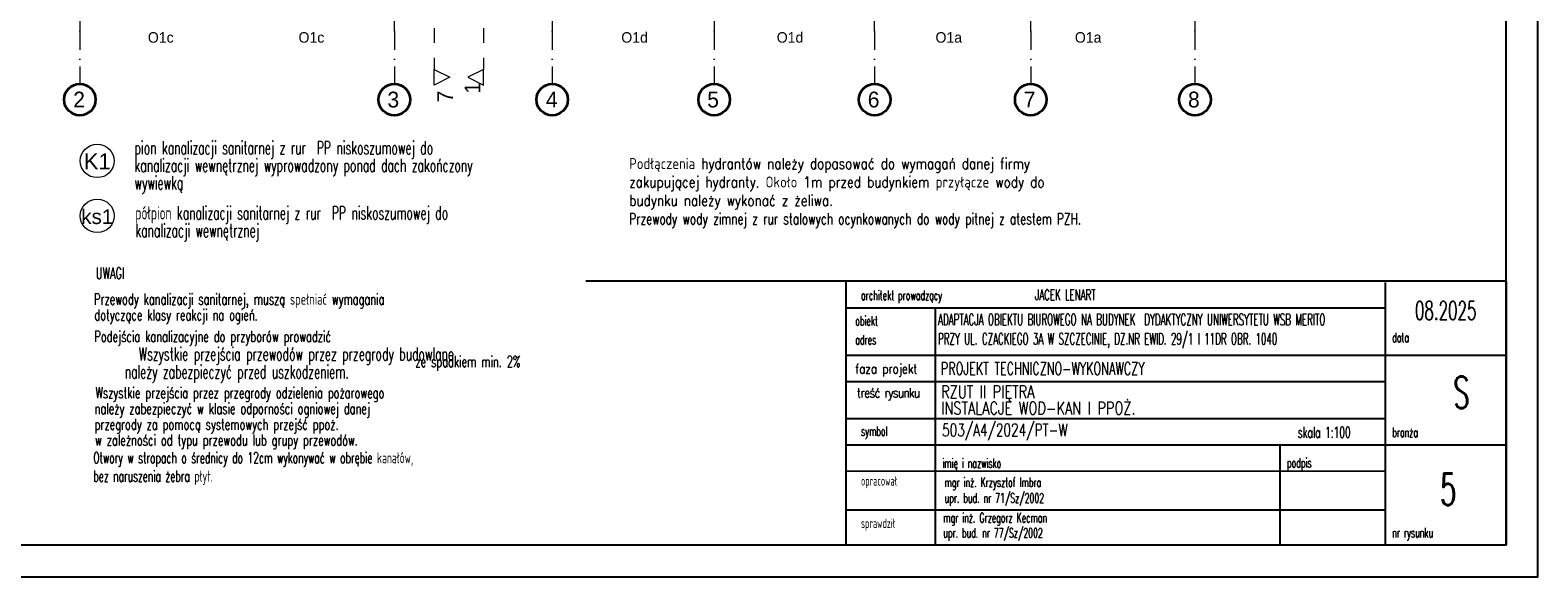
# Model space of a CAD drawing. Header units: millimetres. Extents: x -34676 to 172266, y 39940 to 476087.
# Tile 172 of 256: x 27915 to 56581, y 332559 to 342950. Entities that reach past the tile are written whole.
import ezdxf
from ezdxf.lldxf.tags import DXFTag

# ---------------------------------------------------------------- set-up
doc = ezdxf.new("R2010")
doc.units = ezdxf.units.MM
doc.header["$MEASUREMENT"] = 0
doc.linetypes.add('Kropki i Kreski', pattern=[6.702778, 3.527778, -1.763889, 0, -1.411111])
doc.linetypes.add('Przerywana', pattern=[5.644444, 2.822222, -2.822222])
for name, color, linetype in [('#opisy', 7, 'Continuous'), ('#podkład', 252, 'Continuous'), ('0_Nr_pióra__1', 7, 'Continuous'), ('_TABELA', 7, 'Continuous'), ('IS_Text_Armatury_Wodociag', 7, 'Continuous'), ('IS_Text_Pion_Wodociag', 7, 'Continuous'), ('Konstrukcja - Siatka mod', 7, 'Continuous'), ('Znaczniki - Przekroje', 7, 'Continuous'), ('Znaczniki okien Archicada', 7, 'Continuous')]:
    doc.layers.add(name, color=color, linetype=linetype)
doc.styles.add('MtXpl_Arial3', font='txt', dxfattribs={"height": 0.2})
doc.styles.add('ROMANS', font='romans', dxfattribs={"width": 0.6})
doc.styles.get("Standard").update_dxf_attribs({"font": 'arial.ttf'})
doc.styles.add('STYL_AUTOMATYCZNY_3', font='txt')
tags = doc.linetypes.add('SOLID', pattern=[10, 10, 0]).pattern_tags.tags
tags[6:7] = [DXFTag(74, 4), DXFTag(75, 0), DXFTag(340, '0'), DXFTag(46, 0.0), DXFTag(50, 0.0), DXFTag(44, 0.0), DXFTag(45, 0.0)]
tags[4:5] = [DXFTag(74, 4), DXFTag(75, 0), DXFTag(340, '0'), DXFTag(46, 0.0), DXFTag(50, 0.0), DXFTag(44, 0.0), DXFTag(45, 0.0)]

# ---------------------------------------------------------------- blocks, each defined once
blk = doc.blocks.new('kjghgg')
at = {"layer": 'Konstrukcja - Siatka mod', "color": 252, "linetype": 'Kropki i Kreski', "lineweight": 13, "ltscale": 100}
for p, q in [((-115526, 485184), (-115526, 468219)), ((-109546, 468219), (-109546, 485184)), ((-106546, 485189), (-106546, 468219)), ((-103466, 485184), (-103466, 468219)), ((-100416, 468219), (-100416, 485184)), ((-97446, 468219), (-97446, 485184)), ((-94326, 485184), (-94326, 468219)), ((-115526, 468219), (-115526, 467219)), ((-109546, 468219), (-109546, 467219)), ((-106546, 468219), (-106546, 467219)), ((-103466, 468219), (-103466, 467219)), ((-100416, 468219), (-100416, 467219)), ((-97446, 468219), (-97446, 467219)), ((-94326, 468219), (-94326, 467219))]:
    blk.add_line(p, q, dxfattribs=at)
at = {"layer": 'Konstrukcja - Siatka mod', "color": 252, "linetype": 'Continuous', "lineweight": 35, "ltscale": 100}
for centre in [(-115526, 466919), (-109546, 466919), (-106546, 466919), (-103466, 466919), (-100416, 466919), (-97446, 466919), (-94326, 466919)]:
    blk.add_circle(centre, 300, dxfattribs=at)
at = {"layer": 'Konstrukcja - Siatka mod', "color": 252, "linetype": 'Kropki i Kreski', "lineweight": 13, "ltscale": 100}
for p in [(-115526, 468219), (-115526, 468219), (-109546, 468219), (-109546, 468219), (-106546, 468219), (-106546, 468219), (-103466, 468219), (-103466, 468219), (-100416, 468219), (-100416, 468219), (-97446, 468219), (-97446, 468219), (-94326, 468219), (-94326, 468219)]:
    blk.add_point(p, dxfattribs=at)
at = {"layer": 'Znaczniki - Przekroje', "color": 252, "linetype": 'Przerywana', "lineweight": 13, "ltscale": 100}
for p, q in [((-108791, 468842), (-108791, 467492)), ((-107850, 468842), (-107850, 467492))]:
    blk.add_line(p, q, dxfattribs=at)
at = {"layer": 'Znaczniki - Przekroje', "color": 252, "linetype": 'Continuous', "lineweight": 13, "ltscale": 100}
for p, q in [((-108791, 467192), (-108791, 467492)), ((-108791, 467492), (-108491, 467342)), ((-108491, 467342), (-108791, 467192)), ((-107850, 467492), (-108150, 467342)), ((-108150, 467342), (-107850, 467192)), ((-107850, 467192), (-107850, 467492))]:
    blk.add_line(p, q, dxfattribs=at)
at = {"layer": 'Konstrukcja - Siatka mod', "color": 252, "linetype": 'Continuous', "lineweight": 13, "style": 'MtXpl_Arial3'}
for s, p in [('2', (-115652, 466769)), ('3', (-109678, 466769)), ('4', (-106666, 466769)), ('5', (-103598, 466769)), ('6', (-100546, 466769)), ('7', (-97580, 466769)), ('8', (-94457, 466769))]:
    blk.add_text(s, height=300, dxfattribs=at).set_placement(p)
at = {"layer": 'Znaczniki - Przekroje', "color": 252, "linetype": 'Continuous', "lineweight": 13, "style": 'STYL_AUTOMATYCZNY_3'}
for s, p in [('7', (-108431, 466866)), ('1', (-107910, 467030))]:
    blk.add_text(s, height=300, rotation=90, dxfattribs=at).set_placement(p)
at = {"layer": 'Znaczniki okien Archicada', "color": 252, "linetype": 'Continuous', "lineweight": 15, "style": 'MtXpl_Arial3'}
for s, p in [('O1c', (-114233, 468000)), ('O1c', (-111368, 468000)), ('O1d', (-105231, 468000)), ('O1d', (-102276, 468000)), ('O1a', (-99258, 468000)), ('O1a', (-96608, 468000))]:
    blk.add_text(s, height=200, dxfattribs=at).set_placement(p)

msp = doc.modelspace()

# ---------------------------------------------------------------- linework, layer by layer
at = {"layer": '0_Nr_pióra__1', "color": 7, "linetype": 'Continuous', "ltscale": 100}
for p, q in [((38480, 338185), (55980, 338185)), ((43431, 333185), (43431, 338185)), ((53681, 333169), (53681, 338151)), ((55981, 338170), (55981, 333169)), ((43431, 337671), (53681, 337670)), ((45126, 333170), (45126, 337670)), ((43431, 336771), (55981, 336770)), ((43431, 336271), (53681, 336270)), ((43431, 335571), (53681, 335570)), ((43431, 335071), (55981, 335070)), ((51681, 333169), (51681, 335070)), ((43431, 334571), (53681, 334570)), ((43431, 333835), (53681, 333834)), ((43481, 333169), (55981, 333169))]:
    msp.add_line(p, q, dxfattribs=at)
at = {"layer": '0_Nr_pióra__1', "color": 7, "linetype": 'Continuous'}
msp.add_line((43431, 336271), (53681, 336270), dxfattribs=at)
at = {"layer": '_TABELA', "color": 7}
msp.add_lwpolyline([(14581, 362259), (56581, 362259), (14581, 362259), (14581, 332559), (56581, 332559), (56581, 362259)], dxfattribs=at)
msp.add_lwpolyline([(55981, 361649), (17081, 361649), (17081, 333169), (55981, 333169)], close=True, dxfattribs=at)
at = {"layer": 'IS_Text_Pion_Wodociag', "color": 7, "linetype": 'SOLID', "lineweight": 18, "ltscale": 10}
for centre in [(29190, 340465), (29191, 339420)]:
    msp.add_ellipse(centre, major_axis=(324, 0), ratio=0.983333, dxfattribs=at)

# ---------------------------------------------------------------- block references
at = {"layer": '#podkład'}
msp.add_blockref('kjghgg', (144386, -125288), dxfattribs=at)

# ---------------------------------------------------------------- texts
at = {"layer": '#opisy', "color": 7, "lineweight": 5, "insert": (39305, 339854), "char_height": 210, "width": 8864.15, "attachment_point": 4, "style": 'ROMANS'}
msp.add_mtext('\\Fromans|c238;\\W0.8;Podłączenia hydrantów należy dopasować do wymagań danej firmy zakupującej hydranty. Około 1m przed budynkiem przyłącze wody do budynku należy wykonać z żeliwa.\\P\\Fromans.shx|c238;\\W0.70000;Przewody wody zimnej z rur stalowych ocynkowanych do wody pitnej z atestem PZH.', dxfattribs=at)
at = {"layer": '0_Nr_pióra__1', "color": 7, "linetype": 'Continuous', "style": 'ROMANS'}
for s, width, p in [('RZUT II PIĘTRA', 0.75, (45236, 335955)), ('INSTALACJE WOD-KAN I PPOŻ.', 0.75, (45237, 335646)), ('503/A4/2024/PT-W', 0.7, (45254, 335230))]:
    msp.add_text(s, height=240, rotation=359.9976, dxfattribs=dict(at, width=width)).set_placement(p)
at = {"layer": '0_Nr_pióra__1', "color": 7, "linetype": 'Continuous', "rotation": 359.9976, "style": 'ROMANS'}
for s, insert, char_height, attachment_point in [('{\\Q0;architekt prowadzący}', (43712, 337881), 180, 4), ('{JACEK LENART}', (47019, 337918), 200, 4), ('\\Fromans|c238;08.2025', (54829, 337621), 350, 5), ('{\\Q0;obiekt}', (43603, 337425), 180, 4), ('\\pxql;\\W0.55;ADAPTACJA OBIEKTU BIUROWEGO NA BUDYNEK  DYDAKTYCZNY UNIWERSYTETU WSB MERITO \\PPRZY UL. CZACKIEGO 3A W SZCZECINIE, DZ.NR EWID. 29/1 I 11DR OBR. 1040 ', (45176, 337230), 220, 4), ('{\\Q0;adres}', (43603, 337065), 180, 4), ('{\\Q0;data}', (53811, 337107), 180, 4), ('\\pxql;\\Fromans.shx;\\W0.65;\\A1;PROJEKT TECHNICZNO-WYKONAWCZY', (45231, 336519), 240, 4), ('\\pxqc;S', (54828, 336066), 600, 4), ('{\\Q0;symbol}', (43712, 335297), 180, 4), ('{\\Q0;branża}', (53811, 335307), 180, 4), ('{\\Q0;imię i nazwisko}', (45259, 334697), 180, 4), ('{\\Fromans|c128;\\Q0;mgr in\\Fromans,bigfont|c238;ż\\Fromans|c128;. Krzysztof Imbra\\Pupr. bud. nr 71/Sz/2002}', (45300, 334177), 180, 4), ('{\\Q0;podpis}', (51811, 334698), 180, 4), ('{\\Q0;opracował}', (43712, 334356), 180, 4), ('{\\Q0;mgr inż. Grzegorz Kecman}', (45277, 333653), 180, 4), ('{\\Q0;sprawdził}', (43712, 333551), 180, 4), ('{\\Q0;upr. bud. nr 7\\Fromans,bigfont|c238;7\\Fromans|c238;/Sz/2002}', (45275, 333365), 180, 4), ('{\\Q0;nr rysunku}', (53811, 333368), 180, 4)]:
    msp.add_mtext(s, dxfattribs=dict(at, insert=insert, char_height=char_height, attachment_point=attachment_point))
at = {"layer": '0_Nr_pióra__1', "color": 7, "linetype": 'Continuous', "char_height": 180, "attachment_point": 4, "rotation": 359.9976, "line_spacing_factor": 0.8, "style": 'ROMANS'}
for s, insert in [('\\W0.8;faza projekt', (43603, 336484)), ('\\T0.9;\\W0.8;treść rysunku', (43636, 336028))]:
    msp.add_mtext(s, dxfattribs=dict(at, insert=insert))
at = {"layer": '0_Nr_pióra__1', "color": 7, "linetype": 'Continuous', "insert": (52017, 335306), "char_height": 210, "width": 2283.42, "attachment_point": 4, "line_spacing_factor": 0.9, "style": 'ROMANS'}
msp.add_mtext('skala 1:100', dxfattribs=at)
at = {"layer": '0_Nr_pióra__1', "color": 0, "linetype": 'Continuous', "insert": (54878, 334224), "char_height": 600, "attachment_point": 5, "rotation": 359.9976, "style": 'ROMANS'}
msp.add_mtext('5', dxfattribs=at)
at = {"layer": 'IS_Text_Armatury_Wodociag', "color": 7, "linetype": 'SOLID', "lineweight": 5, "ltscale": 10, "style": 'ROMANS', "width": 0.65}
for s, p in [('UWAGI', (29163, 338226)), ('Przewody kanalizacji sanitarnej, muszą spełniać wymagania', (29130, 337732)), ('dotyczące klasy reakcji na ogień.', (29136, 337432)), ('Podejścia kanalizacyjne do przyborów prowadzić', (29136, 337023)), ('ze spadkiem min. 2%%% ', (35240, 336547)), ('Wszystkie przejścia przez przegrody odzielenia pożarowego', (29157, 335953)), ('należy zabezpieczyć w klasie odporności ogniowej danej', (29140, 335653)), ('przegrody za pomocą systemowych przejść ppoż. ', (29140, 335353)), ('w zależności od typu przewodu lub grupy przewodów.', (29149, 335053))]:
    msp.add_text(s, height=210, dxfattribs=at).set_placement(p)
at = {"layer": 'IS_Text_Armatury_Wodociag', "color": 7, "linetype": 'SOLID', "lineweight": 5, "ltscale": 10, "char_height": 250, "width": 7312.92, "attachment_point": 9, "line_spacing_factor": 0.8, "style": 'ROMANS'}
for s, insert in [('\\pxql;pion kanalizacji sanitarnej z rur  PP niskoszumowej do kanalizacji wewnętrznej wyprowadzony ponad dach zakończony wywiewką ', (37213, 339840)), ('\\pxql;półpion kanalizacji sanitarnej z rur  PP niskoszumowej do kanalizacji wewnętrznej ', (37228, 338935)), ('\\W0.6;Wszystkie przejścia przewodów przez przegrody budowlane ', (35974, 336588)), ('\\W0.6;należy zabezpieczyć przed uszkodzeniem.', (33974, 336248))]:
    msp.add_mtext(s, dxfattribs=dict(at, insert=insert))
at = {"layer": 'IS_Text_Armatury_Wodociag', "color": 7, "linetype": 'SOLID', "lineweight": 5, "ltscale": 10, "insert": (29116, 334616), "char_height": 210, "width": 8864.15, "attachment_point": 4, "style": 'ROMANS'}
msp.add_mtext('\\pxql;Otwory w stropach o średnicy do 12cm wykonywać w obrębie kanałów, \\Pbez naruszenia żebra płyt. ', dxfattribs=at)
at = {"layer": 'IS_Text_Pion_Wodociag', "color": 7, "linetype": 'SOLID', "lineweight": 18, "ltscale": 10, "attachment_point": 8}
for s, insert, char_height in [('K1', (29190, 340307), 300), ('ks1', (29191, 339261), 280)]:
    msp.add_mtext(s, dxfattribs=dict(at, insert=insert, char_height=char_height))

doc.saveas('drawing.dxf')
